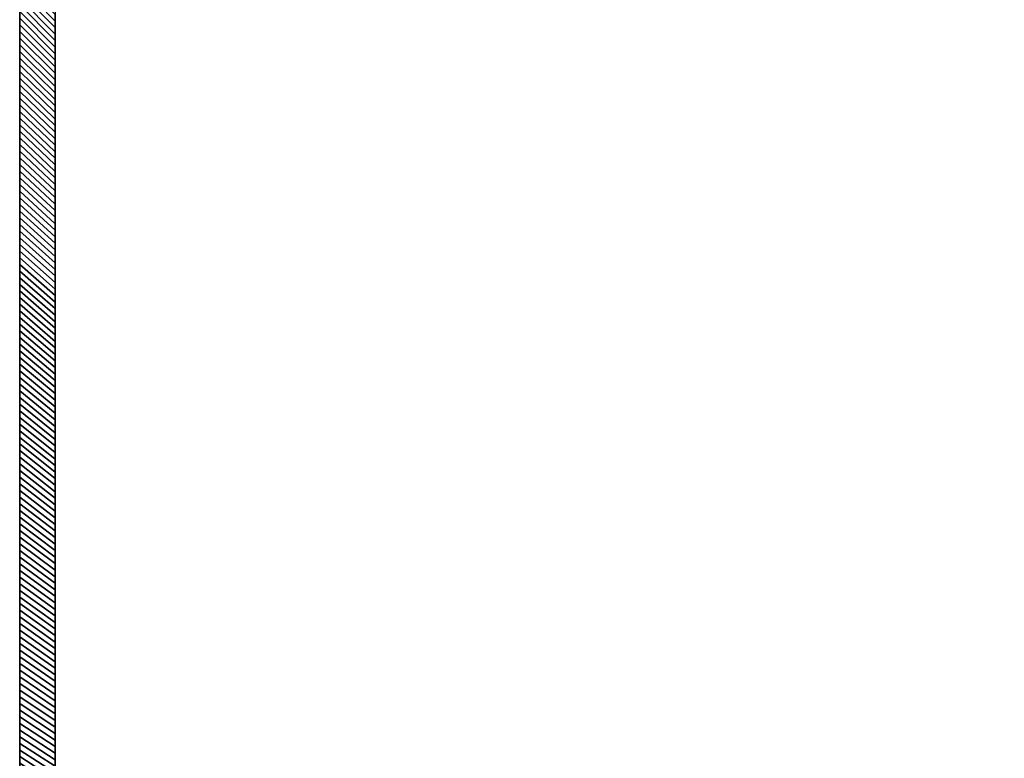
# Model space of a CAD drawing. Extents: x -14.9 to 10.5, y -11.3 to 8.7.
# Tile 5 of 14: x -14.9 to -8.3, y -1.2 to 3.7. Entities that reach past the tile are written whole.
import ezdxf

# ---------------------------------------------------------------- set-up
doc = ezdxf.new("R2010")
doc.units = 0
doc.header["$MEASUREMENT"] = 0
doc.layers.get('0').update_dxf_attribs({"linetype": 'CONTINUOUS'})

# ---------------------------------------------------------------- blocks, each defined once
blk = doc.blocks.new('cover-1')
blk.add_lwpolyline([(-3.3346, 1.7598), (3.3346, 1.7598, -0.414214), (3.5315, 1.563), (3.5315, -1.563, -0.414214), (3.3346, -1.7598), (-3.3346, -1.7598, -0.414214), (-3.5315, -1.563), (-3.5315, 1.563, -0.414214)], format="xyb", close=True)
for centre, radius in [((-3.2677, 1.4961), 0.0984), ((-1.2992, 1.4961), 0.0984), ((1.2992, 1.4961), 0.0984), ((3.2677, 1.4961), 0.0984), ((-2.6575, 0.4823), 0.0984), ((1.9094, 0.4823), 0.0984), ((-2.2835, 0), 0.4724), ((2.2835, 0), 0.4724), ((-1.9094, -0.4823), 0.0984), ((2.6575, -0.4823), 0.0984), ((-3.2677, -1.4961), 0.0984), ((-1.2992, -1.4961), 0.0984), ((1.2992, -1.4961), 0.0984), ((3.2677, -1.4961), 0.0984)]:
    blk.add_circle(centre, radius)

msp = doc.modelspace()

# ---------------------------------------------------------------- linework, layer by layer
at = {"elevation": -14.2262}
msp.add_lwpolyline([(10.5408, 5.0585, 0.164351), (10.5409, 5.1343), (9.4798, 8.6128, 0.32213), (9.3678, 8.6934), (8.7795, 8.6934), (-14.6962, 8.6934, 0.376322), (-14.9017, 8.4589), (-14.9017, -11.0714), (-14.9017, -11.0721, 0.376322), (-14.6962, -11.3066), (8.7795, -11.3066), (9.3678, -11.3066, 0.318681), (9.4804, -11.2243), (10.5409, -7.7474, 0.154887), (10.542, -7.6752, -0.15531)], format="xyb", close=True, dxfattribs=at)
at = {"extrusion": (-1, 6.12323e-17, 6.12323e-17), "elevation": 14.9017}
for points in [[(0.5188, -7.2971), (-6.5678, -7.2971, -0.414214), (-6.804, -7.0608), (-6.804, -3.5175, -0.414214), (-6.5678, -3.2813), (0.5188, -3.2813, -0.414214), (0.7551, -3.5175), (0.7551, -7.0608, -0.414214)], [(0.5188, -7.1002), (-6.5678, -7.1002, -0.414214), (-6.6071, -7.0608), (-6.6071, -3.5175, -0.414214), (-6.5678, -3.4782), (0.5188, -3.4782, -0.414214), (0.5582, -3.5175), (0.5582, -7.0608, -0.414214)]]:
    msp.add_lwpolyline(points, format="xyb", close=True, dxfattribs=at)
at = {"extrusion": (-1, 6.12323e-17, 6.12323e-17)}
for centre in [(-1.7252, -3.7931, 14.9017), (-1.7252, -6.7853, 14.9017), (0.2433, -3.7931, 14.9017), (0.2433, -6.7853, 14.9017)]:
    msp.add_circle(centre, 0.1181, dxfattribs=at)

# ---------------------------------------------------------------- block references
msp.add_blockref('cover-1', (-3.0245, -5.2892, 14.9017), dxfattribs=at)

# ---------------------------------------------------------------- meshes
mesh = msp.add_polymesh((2, 9))
for k, corner in enumerate([(-14.9017, 3.6626, -14.2262), (-14.9017, 3.7071, -14.2262), (-14.9017, 3.7516, -14.2262), (-14.9017, 3.7961, -14.2262), (-14.9017, 3.8406, -14.2262), (-14.9017, 3.8851, -14.2262), (-14.9017, 3.9296, -14.2262), (-14.9017, 3.9741, -14.2262), (-14.9017, 4.0186, -14.2262), (-14.6655, 3.4262, -14.4624), (-14.6655, 3.4699, -14.4624), (-14.6655, 3.5136, -14.4624), (-14.6655, 3.5573, -14.4624), (-14.6655, 3.6011, -14.4624), (-14.6655, 3.6448, -14.4624), (-14.6655, 3.6885, -14.4624), (-14.6655, 3.7323, -14.4624), (-14.6655, 3.776, -14.4624)]):
    mesh.set_mesh_vertex(divmod(k, 9), corner)
mesh = msp.add_polymesh((2, 9))
for k, corner in enumerate([(-14.9017, 3.9741, 13.3538), (-14.9017, 3.9296, 13.3538), (-14.9017, 3.8851, 13.3538), (-14.9017, 3.8406, 13.3538), (-14.9017, 3.7961, 13.3538), (-14.9017, 3.7516, 13.3538), (-14.9017, 3.7071, 13.3538), (-14.9017, 3.6626, 13.3538), (-14.9017, 3.6181, 13.3538), (-14.6655, 3.7323, 13.59), (-14.6655, 3.6885, 13.59), (-14.6655, 3.6448, 13.59), (-14.6655, 3.6011, 13.59), (-14.6655, 3.5573, 13.59), (-14.6655, 3.5136, 13.59), (-14.6655, 3.4699, 13.59), (-14.6655, 3.4262, 13.59), (-14.6655, 3.3824, 13.59)]):
    mesh.set_mesh_vertex(divmod(k, 9), corner)
mesh = msp.add_polymesh((2, 9))
for k, corner in enumerate([(-14.9017, 3.3066, -14.2262), (-14.9017, 3.3511, -14.2262), (-14.9017, 3.3956, -14.2262), (-14.9017, 3.4401, -14.2262), (-14.9017, 3.4846, -14.2262), (-14.9017, 3.5291, -14.2262), (-14.9017, 3.5736, -14.2262), (-14.9017, 3.6181, -14.2262), (-14.9017, 3.6626, -14.2262), (-14.6655, 3.0763, -14.4624), (-14.6655, 3.1201, -14.4624), (-14.6655, 3.1638, -14.4624), (-14.6655, 3.2075, -14.4624), (-14.6655, 3.2512, -14.4624), (-14.6655, 3.295, -14.4624), (-14.6655, 3.3387, -14.4624), (-14.6655, 3.3824, -14.4624), (-14.6655, 3.4262, -14.4624)]):
    mesh.set_mesh_vertex(divmod(k, 9), corner)
mesh = msp.add_polymesh((2, 9))
for k, corner in enumerate([(-14.9017, 3.6181, 13.3538), (-14.9017, 3.5736, 13.3538), (-14.9017, 3.5291, 13.3538), (-14.9017, 3.4846, 13.3538), (-14.9017, 3.4401, 13.3538), (-14.9017, 3.3956, 13.3538), (-14.9017, 3.3511, 13.3538), (-14.9017, 3.3066, 13.3538), (-14.9017, 3.2621, 13.3538), (-14.6655, 3.3824, 13.59), (-14.6655, 3.3387, 13.59), (-14.6655, 3.295, 13.59), (-14.6655, 3.2512, 13.59), (-14.6655, 3.2075, 13.59), (-14.6655, 3.1638, 13.59), (-14.6655, 3.1201, 13.59), (-14.6655, 3.0763, 13.59), (-14.6655, 3.0326, 13.59)]):
    mesh.set_mesh_vertex(divmod(k, 9), corner)
mesh = msp.add_polymesh((2, 9))
for k, corner in enumerate([(-14.9017, 2.9507, -14.2262), (-14.9017, 2.9952, -14.2262), (-14.9017, 3.0397, -14.2262), (-14.9017, 3.0842, -14.2262), (-14.9017, 3.1286, -14.2262), (-14.9017, 3.1731, -14.2262), (-14.9017, 3.2176, -14.2262), (-14.9017, 3.2621, -14.2262), (-14.9017, 3.3066, -14.2262), (-14.6655, 2.7265, -14.4624), (-14.6655, 2.7702, -14.4624), (-14.6655, 2.814, -14.4624), (-14.6655, 2.8577, -14.4624), (-14.6655, 2.9014, -14.4624), (-14.6655, 2.9452, -14.4624), (-14.6655, 2.9889, -14.4624), (-14.6655, 3.0326, -14.4624), (-14.6655, 3.0763, -14.4624)]):
    mesh.set_mesh_vertex(divmod(k, 9), corner)
mesh = msp.add_polymesh((2, 9))
for k, corner in enumerate([(-14.9017, 3.2621, 13.3538), (-14.9017, 3.2176, 13.3538), (-14.9017, 3.1731, 13.3538), (-14.9017, 3.1286, 13.3538), (-14.9017, 3.0842, 13.3538), (-14.9017, 3.0397, 13.3538), (-14.9017, 2.9952, 13.3538), (-14.9017, 2.9507, 13.3538), (-14.9017, 2.9062, 13.3538), (-14.6655, 3.0326, 13.59), (-14.6655, 2.9889, 13.59), (-14.6655, 2.9452, 13.59), (-14.6655, 2.9014, 13.59), (-14.6655, 2.8577, 13.59), (-14.6655, 2.814, 13.59), (-14.6655, 2.7702, 13.59), (-14.6655, 2.7265, 13.59), (-14.6655, 2.6828, 13.59)]):
    mesh.set_mesh_vertex(divmod(k, 9), corner)
mesh = msp.add_polymesh((2, 9))
for k, corner in enumerate([(-14.9017, 2.5947, -14.2262), (-14.9017, 2.6392, -14.2262), (-14.9017, 2.6837, -14.2262), (-14.9017, 2.7282, -14.2262), (-14.9017, 2.7727, -14.2262), (-14.9017, 2.8172, -14.2262), (-14.9017, 2.8617, -14.2262), (-14.9017, 2.9062, -14.2262), (-14.9017, 2.9507, -14.2262), (-14.6655, 2.3767, -14.4624), (-14.6655, 2.4204, -14.4624), (-14.6655, 2.4642, -14.4624), (-14.6655, 2.5079, -14.4624), (-14.6655, 2.5516, -14.4624), (-14.6655, 2.5953, -14.4624), (-14.6655, 2.6391, -14.4624), (-14.6655, 2.6828, -14.4624), (-14.6655, 2.7265, -14.4624)]):
    mesh.set_mesh_vertex(divmod(k, 9), corner)
mesh = msp.add_polymesh((2, 9))
for k, corner in enumerate([(-14.9017, 2.9062, 13.3538), (-14.9017, 2.8617, 13.3538), (-14.9017, 2.8172, 13.3538), (-14.9017, 2.7727, 13.3538), (-14.9017, 2.7282, 13.3538), (-14.9017, 2.6837, 13.3538), (-14.9017, 2.6392, 13.3538), (-14.9017, 2.5947, 13.3538), (-14.9017, 2.5502, 13.3538), (-14.6655, 2.6828, 13.59), (-14.6655, 2.6391, 13.59), (-14.6655, 2.5953, 13.59), (-14.6655, 2.5516, 13.59), (-14.6655, 2.5079, 13.59), (-14.6655, 2.4642, 13.59), (-14.6655, 2.4204, 13.59), (-14.6655, 2.3767, 13.59), (-14.6655, 2.333, 13.59)]):
    mesh.set_mesh_vertex(divmod(k, 9), corner)
mesh = msp.add_polymesh((2, 9))
for k, corner in enumerate([(-14.9017, 2.2387, -14.2262), (-14.9017, 2.2832, -14.2262), (-14.9017, 2.3277, -14.2262), (-14.9017, 2.3722, -14.2262), (-14.9017, 2.4167, -14.2262), (-14.9017, 2.4612, -14.2262), (-14.9017, 2.5057, -14.2262), (-14.9017, 2.5502, -14.2262), (-14.9017, 2.5947, -14.2262), (-14.6655, 2.0269, -14.4624), (-14.6655, 2.0706, -14.4624), (-14.6655, 2.1143, -14.4624), (-14.6655, 2.1581, -14.4624), (-14.6655, 2.2018, -14.4624), (-14.6655, 2.2455, -14.4624), (-14.6655, 2.2892, -14.4624), (-14.6655, 2.333, -14.4624), (-14.6655, 2.3767, -14.4624)]):
    mesh.set_mesh_vertex(divmod(k, 9), corner)
mesh = msp.add_polymesh((2, 9))
for k, corner in enumerate([(-14.9017, 2.5502, 13.3538), (-14.9017, 2.5057, 13.3538), (-14.9017, 2.4612, 13.3538), (-14.9017, 2.4167, 13.3538), (-14.9017, 2.3722, 13.3538), (-14.9017, 2.3277, 13.3538), (-14.9017, 2.2832, 13.3538), (-14.9017, 2.2387, 13.3538), (-14.9017, 2.1942, 13.3538), (-14.6655, 2.333, 13.59), (-14.6655, 2.2892, 13.59), (-14.6655, 2.2455, 13.59), (-14.6655, 2.2018, 13.59), (-14.6655, 2.1581, 13.59), (-14.6655, 2.1143, 13.59), (-14.6655, 2.0706, 13.59), (-14.6655, 2.0269, 13.59), (-14.6655, 1.9831, 13.59)]):
    mesh.set_mesh_vertex(divmod(k, 9), corner)
mesh = msp.add_polymesh((2, 9))
for k, corner in enumerate([(-14.9017, 1.8827, -14.2262), (-14.9017, 1.9272, -14.2262), (-14.9017, 1.9717, -14.2262), (-14.9017, 2.0162, -14.2262), (-14.9017, 2.0607, -14.2262), (-14.9017, 2.1052, -14.2262), (-14.9017, 2.1497, -14.2262), (-14.9017, 2.1942, -14.2262), (-14.9017, 2.2387, -14.2262), (-14.6655, 1.6771, -14.4624), (-14.6655, 1.7208, -14.4624), (-14.6655, 1.7645, -14.4624), (-14.6655, 1.8082, -14.4624), (-14.6655, 1.852, -14.4624), (-14.6655, 1.8957, -14.4624), (-14.6655, 1.9394, -14.4624), (-14.6655, 1.9831, -14.4624), (-14.6655, 2.0269, -14.4624)]):
    mesh.set_mesh_vertex(divmod(k, 9), corner)
mesh = msp.add_polymesh((2, 9))
for k, corner in enumerate([(-14.9017, 2.1942, 13.3538), (-14.9017, 2.1497, 13.3538), (-14.9017, 2.1052, 13.3538), (-14.9017, 2.0607, 13.3538), (-14.9017, 2.0162, 13.3538), (-14.9017, 1.9717, 13.3538), (-14.9017, 1.9272, 13.3538), (-14.9017, 1.8827, 13.3538), (-14.9017, 1.8382, 13.3538), (-14.6655, 1.9831, 13.59), (-14.6655, 1.9394, 13.59), (-14.6655, 1.8957, 13.59), (-14.6655, 1.852, 13.59), (-14.6655, 1.8082, 13.59), (-14.6655, 1.7645, 13.59), (-14.6655, 1.7208, 13.59), (-14.6655, 1.6771, 13.59), (-14.6655, 1.6333, 13.59)]):
    mesh.set_mesh_vertex(divmod(k, 9), corner)
mesh = msp.add_polymesh((2, 9))
for k, corner in enumerate([(-14.9017, 1.5267, -14.2262), (-14.9017, 1.5712, -14.2262), (-14.9017, 1.6157, -14.2262), (-14.9017, 1.6602, -14.2262), (-14.9017, 1.7047, -14.2262), (-14.9017, 1.7492, -14.2262), (-14.9017, 1.7937, -14.2262), (-14.9017, 1.8382, -14.2262), (-14.9017, 1.8827, -14.2262), (-14.6655, 1.3272, -14.4624), (-14.6655, 1.371, -14.4624), (-14.6655, 1.4147, -14.4624), (-14.6655, 1.4584, -14.4624), (-14.6655, 1.5021, -14.4624), (-14.6655, 1.5459, -14.4624), (-14.6655, 1.5896, -14.4624), (-14.6655, 1.6333, -14.4624), (-14.6655, 1.6771, -14.4624)]):
    mesh.set_mesh_vertex(divmod(k, 9), corner)
mesh = msp.add_polymesh((2, 9))
for k, corner in enumerate([(-14.9017, 1.8382, 13.3538), (-14.9017, 1.7937, 13.3538), (-14.9017, 1.7492, 13.3538), (-14.9017, 1.7047, 13.3538), (-14.9017, 1.6602, 13.3538), (-14.9017, 1.6157, 13.3538), (-14.9017, 1.5712, 13.3538), (-14.9017, 1.5267, 13.3538), (-14.9017, 1.4822, 13.3538), (-14.6655, 1.6333, 13.59), (-14.6655, 1.5896, 13.59), (-14.6655, 1.5459, 13.59), (-14.6655, 1.5021, 13.59), (-14.6655, 1.4584, 13.59), (-14.6655, 1.4147, 13.59), (-14.6655, 1.371, 13.59), (-14.6655, 1.3272, 13.59), (-14.6655, 1.2835, 13.59)]):
    mesh.set_mesh_vertex(divmod(k, 9), corner)
mesh = msp.add_polymesh((2, 9))
for k, corner in enumerate([(-14.9017, 1.1707, -14.2262), (-14.9017, 1.2152, -14.2262), (-14.9017, 1.2597, -14.2262), (-14.9017, 1.3042, -14.2262), (-14.9017, 1.3487, -14.2262), (-14.9017, 1.3932, -14.2262), (-14.9017, 1.4377, -14.2262), (-14.9017, 1.4822, -14.2262), (-14.9017, 1.5267, -14.2262), (-14.6655, 0.9774, -14.4624), (-14.6655, 1.0211, -14.4624), (-14.6655, 1.0649, -14.4624), (-14.6655, 1.1086, -14.4624), (-14.6655, 1.1523, -14.4624), (-14.6655, 1.196, -14.4624), (-14.6655, 1.2398, -14.4624), (-14.6655, 1.2835, -14.4624), (-14.6655, 1.3272, -14.4624)]):
    mesh.set_mesh_vertex(divmod(k, 9), corner)
mesh = msp.add_polymesh((2, 9))
for k, corner in enumerate([(-14.9017, 1.4822, 13.3538), (-14.9017, 1.4377, 13.3538), (-14.9017, 1.3932, 13.3538), (-14.9017, 1.3487, 13.3538), (-14.9017, 1.3042, 13.3538), (-14.9017, 1.2597, 13.3538), (-14.9017, 1.2152, 13.3538), (-14.9017, 1.1707, 13.3538), (-14.9017, 1.1262, 13.3538), (-14.6655, 1.2835, 13.59), (-14.6655, 1.2398, 13.59), (-14.6655, 1.196, 13.59), (-14.6655, 1.1523, 13.59), (-14.6655, 1.1086, 13.59), (-14.6655, 1.0649, 13.59), (-14.6655, 1.0211, 13.59), (-14.6655, 0.9774, 13.59), (-14.6655, 0.9337, 13.59)]):
    mesh.set_mesh_vertex(divmod(k, 9), corner)
mesh = msp.add_polymesh((2, 9))
for k, corner in enumerate([(-14.9017, 0.8148, -14.2262), (-14.9017, 0.8593, -14.2262), (-14.9017, 0.9038, -14.2262), (-14.9017, 0.9483, -14.2262), (-14.9017, 0.9927, -14.2262), (-14.9017, 1.0372, -14.2262), (-14.9017, 1.0817, -14.2262), (-14.9017, 1.1262, -14.2262), (-14.9017, 1.1707, -14.2262), (-14.6655, 0.6276, -14.4624), (-14.6655, 0.6713, -14.4624), (-14.6655, 0.715, -14.4624), (-14.6655, 0.7588, -14.4624), (-14.6655, 0.8025, -14.4624), (-14.6655, 0.8462, -14.4624), (-14.6655, 0.89, -14.4624), (-14.6655, 0.9337, -14.4624), (-14.6655, 0.9774, -14.4624)]):
    mesh.set_mesh_vertex(divmod(k, 9), corner)
mesh = msp.add_polymesh((2, 9))
for k, corner in enumerate([(-14.9017, 1.1262, 13.3538), (-14.9017, 1.0817, 13.3538), (-14.9017, 1.0372, 13.3538), (-14.9017, 0.9927, 13.3538), (-14.9017, 0.9483, 13.3538), (-14.9017, 0.9038, 13.3538), (-14.9017, 0.8593, 13.3538), (-14.9017, 0.8148, 13.3538), (-14.9017, 0.7703, 13.3538), (-14.6655, 0.9337, 13.59), (-14.6655, 0.89, 13.59), (-14.6655, 0.8462, 13.59), (-14.6655, 0.8025, 13.59), (-14.6655, 0.7588, 13.59), (-14.6655, 0.715, 13.59), (-14.6655, 0.6713, 13.59), (-14.6655, 0.6276, 13.59), (-14.6655, 0.5839, 13.59)]):
    mesh.set_mesh_vertex(divmod(k, 9), corner)
mesh = msp.add_polymesh((2, 9))
for k, corner in enumerate([(-14.9017, 0.4588, -14.2262), (-14.9017, 0.5033, -14.2262), (-14.9017, 0.5478, -14.2262), (-14.9017, 0.5923, -14.2262), (-14.9017, 0.6368, -14.2262), (-14.9017, 0.6813, -14.2262), (-14.9017, 0.7258, -14.2262), (-14.9017, 0.7703, -14.2262), (-14.9017, 0.8148, -14.2262), (-14.6655, 0.2778, -14.4624), (-14.6655, 0.3215, -14.4624), (-14.6655, 0.3652, -14.4624), (-14.6655, 0.4089, -14.4624), (-14.6655, 0.4527, -14.4624), (-14.6655, 0.4964, -14.4624), (-14.6655, 0.5401, -14.4624), (-14.6655, 0.5839, -14.4624), (-14.6655, 0.6276, -14.4624)]):
    mesh.set_mesh_vertex(divmod(k, 9), corner)
mesh = msp.add_polymesh((2, 9))
for k, corner in enumerate([(-14.9017, 0.7703, 13.3538), (-14.9017, 0.7258, 13.3538), (-14.9017, 0.6813, 13.3538), (-14.9017, 0.6368, 13.3538), (-14.9017, 0.5923, 13.3538), (-14.9017, 0.5478, 13.3538), (-14.9017, 0.5033, 13.3538), (-14.9017, 0.4588, 13.3538), (-14.9017, 0.4143, 13.3538), (-14.6655, 0.5839, 13.59), (-14.6655, 0.5401, 13.59), (-14.6655, 0.4964, 13.59), (-14.6655, 0.4527, 13.59), (-14.6655, 0.4089, 13.59), (-14.6655, 0.3652, 13.59), (-14.6655, 0.3215, 13.59), (-14.6655, 0.2778, 13.59), (-14.6655, 0.234, 13.59)]):
    mesh.set_mesh_vertex(divmod(k, 9), corner)
mesh = msp.add_polymesh((2, 9))
for k, corner in enumerate([(-14.9017, 0.1028, -14.2262), (-14.9017, 0.1473, -14.2262), (-14.9017, 0.1918, -14.2262), (-14.9017, 0.2363, -14.2262), (-14.9017, 0.2808, -14.2262), (-14.9017, 0.3253, -14.2262), (-14.9017, 0.3698, -14.2262), (-14.9017, 0.4143, -14.2262), (-14.9017, 0.4588, -14.2262), (-14.6655, -0.0721, -14.4624), (-14.6655, -0.0283, -14.4624), (-14.6655, 0.0154, -14.4624), (-14.6655, 0.0591, -14.4624), (-14.6655, 0.1029, -14.4624), (-14.6655, 0.1466, -14.4624), (-14.6655, 0.1903, -14.4624), (-14.6655, 0.234, -14.4624), (-14.6655, 0.2778, -14.4624)]):
    mesh.set_mesh_vertex(divmod(k, 9), corner)
mesh = msp.add_polymesh((2, 9))
for k, corner in enumerate([(-14.9017, 0.4143, 13.3538), (-14.9017, 0.3698, 13.3538), (-14.9017, 0.3253, 13.3538), (-14.9017, 0.2808, 13.3538), (-14.9017, 0.2363, 13.3538), (-14.9017, 0.1918, 13.3538), (-14.9017, 0.1473, 13.3538), (-14.9017, 0.1028, 13.3538), (-14.9017, 0.0583, 13.3538), (-14.6655, 0.234, 13.59), (-14.6655, 0.1903, 13.59), (-14.6655, 0.1466, 13.59), (-14.6655, 0.1029, 13.59), (-14.6655, 0.0591, 13.59), (-14.6655, 0.0154, 13.59), (-14.6655, -0.0283, 13.59), (-14.6655, -0.0721, 13.59), (-14.6655, -0.1158, 13.59)]):
    mesh.set_mesh_vertex(divmod(k, 9), corner)
mesh = msp.add_polymesh((2, 9))
for k, corner in enumerate([(-14.9017, -0.2532, -14.2262), (-14.9017, -0.2087, -14.2262), (-14.9017, -0.1642, -14.2262), (-14.9017, -0.1197, -14.2262), (-14.9017, -0.0752, -14.2262), (-14.9017, -0.0307, -14.2262), (-14.9017, 0.0138, -14.2262), (-14.9017, 0.0583, -14.2262), (-14.9017, 0.1028, -14.2262), (-14.6655, -0.4219, -14.4624), (-14.6655, -0.3781, -14.4624), (-14.6655, -0.3344, -14.4624), (-14.6655, -0.2907, -14.4624), (-14.6655, -0.247, -14.4624), (-14.6655, -0.2032, -14.4624), (-14.6655, -0.1595, -14.4624), (-14.6655, -0.1158, -14.4624), (-14.6655, -0.0721, -14.4624)]):
    mesh.set_mesh_vertex(divmod(k, 9), corner)
mesh = msp.add_polymesh((2, 9))
for k, corner in enumerate([(-14.9017, 0.0583, 13.3538), (-14.9017, 0.0138, 13.3538), (-14.9017, -0.0307, 13.3538), (-14.9017, -0.0752, 13.3538), (-14.9017, -0.1197, 13.3538), (-14.9017, -0.1642, 13.3538), (-14.9017, -0.2087, 13.3538), (-14.9017, -0.2532, 13.3538), (-14.9017, -0.2977, 13.3538), (-14.6655, -0.1158, 13.59), (-14.6655, -0.1595, 13.59), (-14.6655, -0.2032, 13.59), (-14.6655, -0.247, 13.59), (-14.6655, -0.2907, 13.59), (-14.6655, -0.3344, 13.59), (-14.6655, -0.3781, 13.59), (-14.6655, -0.4219, 13.59), (-14.6655, -0.4656, 13.59)]):
    mesh.set_mesh_vertex(divmod(k, 9), corner)
mesh = msp.add_polymesh((2, 9))
for k, corner in enumerate([(-14.9017, -0.6092, -14.2262), (-14.9017, -0.5647, -14.2262), (-14.9017, -0.5202, -14.2262), (-14.9017, -0.4757, -14.2262), (-14.9017, -0.4312, -14.2262), (-14.9017, -0.3867, -14.2262), (-14.9017, -0.3422, -14.2262), (-14.9017, -0.2977, -14.2262), (-14.9017, -0.2532, -14.2262), (-14.6655, -0.7717, -14.4624), (-14.6655, -0.728, -14.4624), (-14.6655, -0.6842, -14.4624), (-14.6655, -0.6405, -14.4624), (-14.6655, -0.5968, -14.4624), (-14.6655, -0.5531, -14.4624), (-14.6655, -0.5093, -14.4624), (-14.6655, -0.4656, -14.4624), (-14.6655, -0.4219, -14.4624)]):
    mesh.set_mesh_vertex(divmod(k, 9), corner)
mesh = msp.add_polymesh((2, 9))
for k, corner in enumerate([(-14.9017, -0.2977, 13.3538), (-14.9017, -0.3422, 13.3538), (-14.9017, -0.3867, 13.3538), (-14.9017, -0.4312, 13.3538), (-14.9017, -0.4757, 13.3538), (-14.9017, -0.5202, 13.3538), (-14.9017, -0.5647, 13.3538), (-14.9017, -0.6092, 13.3538), (-14.9017, -0.6537, 13.3538), (-14.6655, -0.4656, 13.59), (-14.6655, -0.5093, 13.59), (-14.6655, -0.5531, 13.59), (-14.6655, -0.5968, 13.59), (-14.6655, -0.6405, 13.59), (-14.6655, -0.6842, 13.59), (-14.6655, -0.728, 13.59), (-14.6655, -0.7717, 13.59), (-14.6655, -0.8154, 13.59)]):
    mesh.set_mesh_vertex(divmod(k, 9), corner)
mesh = msp.add_polymesh((2, 9))
for k, corner in enumerate([(-14.9017, -0.9652, -14.2262), (-14.9017, -0.9207, -14.2262), (-14.9017, -0.8762, -14.2262), (-14.9017, -0.8317, -14.2262), (-14.9017, -0.7872, -14.2262), (-14.9017, -0.7427, -14.2262), (-14.9017, -0.6982, -14.2262), (-14.9017, -0.6537, -14.2262), (-14.9017, -0.6092, -14.2262), (-14.6655, -1.1215, -14.4624), (-14.6655, -1.0778, -14.4624), (-14.6655, -1.0341, -14.4624), (-14.6655, -0.9903, -14.4624), (-14.6655, -0.9466, -14.4624), (-14.6655, -0.9029, -14.4624), (-14.6655, -0.8592, -14.4624), (-14.6655, -0.8154, -14.4624), (-14.6655, -0.7717, -14.4624)]):
    mesh.set_mesh_vertex(divmod(k, 9), corner)
mesh = msp.add_polymesh((2, 9))
for k, corner in enumerate([(-14.9017, -0.6537, 13.3538), (-14.9017, -0.6982, 13.3538), (-14.9017, -0.7427, 13.3538), (-14.9017, -0.7872, 13.3538), (-14.9017, -0.8317, 13.3538), (-14.9017, -0.8762, 13.3538), (-14.9017, -0.9207, 13.3538), (-14.9017, -0.9652, 13.3538), (-14.9017, -1.0097, 13.3538), (-14.6655, -0.8154, 13.59), (-14.6655, -0.8592, 13.59), (-14.6655, -0.9029, 13.59), (-14.6655, -0.9466, 13.59), (-14.6655, -0.9903, 13.59), (-14.6655, -1.0341, 13.59), (-14.6655, -1.0778, 13.59), (-14.6655, -1.1215, 13.59), (-14.6655, -1.1652, 13.59)]):
    mesh.set_mesh_vertex(divmod(k, 9), corner)
mesh = msp.add_polymesh((2, 9))
for k, corner in enumerate([(-14.9017, -1.3211, -14.2262), (-14.9017, -1.2766, -14.2262), (-14.9017, -1.2321, -14.2262), (-14.9017, -1.1876, -14.2262), (-14.9017, -1.1432, -14.2262), (-14.9017, -1.0987, -14.2262), (-14.9017, -1.0542, -14.2262), (-14.9017, -1.0097, -14.2262), (-14.9017, -0.9652, -14.2262), (-14.6655, -1.4713, -14.4624), (-14.6655, -1.4276, -14.4624), (-14.6655, -1.3839, -14.4624), (-14.6655, -1.3402, -14.4624), (-14.6655, -1.2964, -14.4624), (-14.6655, -1.2527, -14.4624), (-14.6655, -1.209, -14.4624), (-14.6655, -1.1652, -14.4624), (-14.6655, -1.1215, -14.4624)]):
    mesh.set_mesh_vertex(divmod(k, 9), corner)
mesh = msp.add_polymesh((2, 9))
for k, corner in enumerate([(-14.9017, -1.0097, 13.3538), (-14.9017, -1.0542, 13.3538), (-14.9017, -1.0987, 13.3538), (-14.9017, -1.1432, 13.3538), (-14.9017, -1.1876, 13.3538), (-14.9017, -1.2321, 13.3538), (-14.9017, -1.2766, 13.3538), (-14.9017, -1.3211, 13.3538), (-14.9017, -1.3656, 13.3538), (-14.6655, -1.1652, 13.59), (-14.6655, -1.209, 13.59), (-14.6655, -1.2527, 13.59), (-14.6655, -1.2964, 13.59), (-14.6655, -1.3402, 13.59), (-14.6655, -1.3839, 13.59), (-14.6655, -1.4276, 13.59), (-14.6655, -1.4713, 13.59), (-14.6655, -1.5151, 13.59)]):
    mesh.set_mesh_vertex(divmod(k, 9), corner)

doc.saveas('drawing.dxf')
